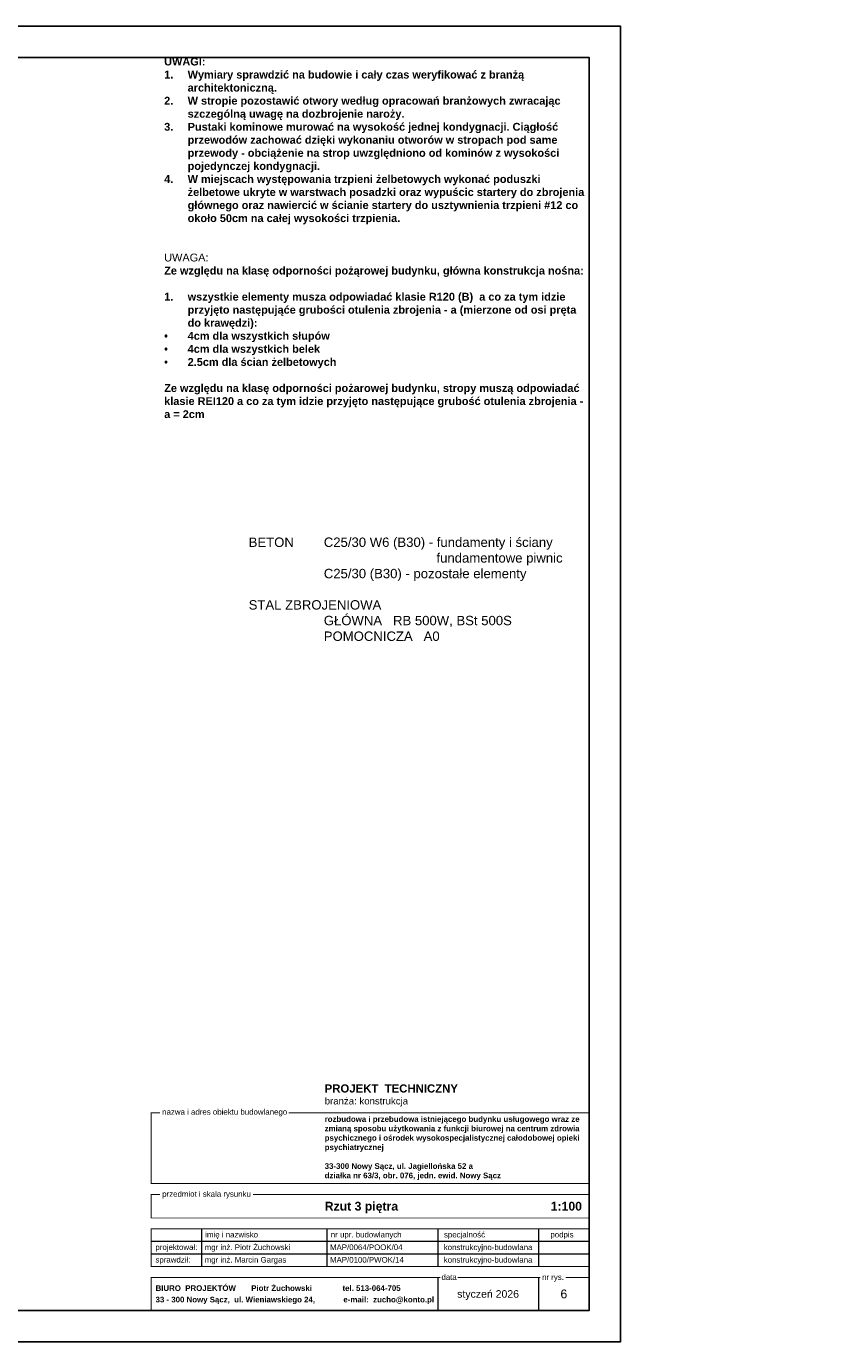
# Model space of a CAD drawing. Header units: inches. Extents: x 201967 to 338763, y -32705 to 30884.
# Tile 56 of 236: x 322180 to 324785, y -12398 to -8198. Entities that reach past the tile are written whole.
import ezdxf
from ezdxf.enums import TextEntityAlignment as Align

# ---------------------------------------------------------------- set-up
doc = ezdxf.new("R2010")
doc.units = ezdxf.units.IN
doc.header["$MEASUREMENT"] = 0
doc.layers.add('50 OPIS 1', color=130, linetype='Continuous', lineweight=9)
doc.layers.add('80 TABELA 1', color=7, linetype='Continuous', lineweight=18)
doc.styles.add('Arial-Bold', font='arialbd.ttf')
doc.styles.add('arialcce', font='arial.ttf')

# ---------------------------------------------------------------- blocks, each defined once
blk = doc.blocks.new('tabelka Jagielońska')
at = {"linetype": 'Continuous'}
for p, q in [((-1238.6, 260), (-1238.6, 140)), ((-838.8, 260), (-838.8, 140)), ((-484, 260), (-484, 140)), ((-162.4, 260), (-162.4, 140)), ((0, 220), (-1400, 220)), ((0, 180), (-1400, 180)), ((-484, 105), (-484, 0)), ((-162.4, 105), (-162.4, 0.6))]:
    blk.add_line(p, q, dxfattribs=at)
at = {"linetype": 'Continuous', "const_width": 3}
for points in [[(-1371.7, 630.8), (-1400, 630.8), (-1400, 405.4), (0, 405.4), (0, 630.8), (-960.2, 630.8)], [(-1371.7, 370.4), (-1400, 370.4), (-1400, 295), (0, 295), (0, 370.4), (-1073.9, 370.4)], [(-476, 105), (-1400, 105), (-1400, 0), (0, 0), (0, 105), (-75.3, 105)], [(-156.8, 105), (-419.9, 105)]]:
    blk.add_lwpolyline(points, dxfattribs=at)
blk.add_lwpolyline([(-1400, 140), (0, 140), (0, 260), (-1400, 260)], close=True, dxfattribs=at)
at = {"linetype": 'Continuous'}
for s, style, p in [('nazwa i adres obiektu budowlanego', 'arialcce', (-1364.4, 624.7)), ('przedmiot i skala rysunku', 'arialcce', (-1364.4, 362.6)), ('imię i nazwisko', 'arialcce', (-1227, 232.9)), ('nr upr. budowlanych', 'arialcce', (-825.6, 232.9)), ('specjalność', 'arialcce', (-464.1, 232.9)), ('podpis', 'arialcce', (-124.1, 232.9)), ('projektował:', 'arialcce', (-1386, 192.8)), ('mgr inż. Piotr Żuchowski', 'arialcce', (-1228.8, 192.5)), ('MAP/0064/POOK/04', 'arialcce', (-828.3, 192.5)), ('konstrukcyjno-budowlana', 'arialcce', (-464.9, 192.5)), ('sprawdził:', 'arialcce', (-1386, 152.8)), ('mgr inż. Marcin Gargas', 'arialcce', (-1228.8, 152.5)), ('MAP/0100/PWOK/14', 'arialcce', (-828.3, 152.5)), ('konstrukcyjno-budowlana', 'arialcce', (-464.9, 152.5)), ('BIURO  PROJEKTÓW       Piotr Żuchowski              tel. 513-064-705', 'Arial-Bold', (-1385.6, 62.1)), ('data', 'arialcce', (-472.2, 97.2)), ('nr rys.', 'arialcce', (-150.7, 97.2)), ('33 - 300 Nowy Sącz,  ul. Wieniawskiego 24,             e-mail:  zucho@konto.pl', 'Arial-Bold', (-1385.6, 25.5))]:
    blk.add_text(s, height=17.98, dxfattribs=dict(at, style=style)).set_placement(p)
at = {"linetype": 'Continuous', "style": 'arialcce'}
blk.add_text('styczeń 2026', height=24, dxfattribs=at).set_placement((-323.2, 52.5), align=Align.MIDDLE_CENTER)
at = {"attachment_point": 4, "style": 'Arial-Bold'}
for s, insert, char_height, width in [('PROJEKT  TECHNICZNY', (-845.3, 708.4), 26, 867.176), ('{\\fArial|b0|i0|c238|p34;branża: konstrukcja}', (-845.3, 665.2), 22, 867.176), ('\\pt252;{\\C0;rozbudowa i przebudowa istniejącego budynku usługowego wraz ze zmianą sposobu użytkowania z funkcji biurowej na centrum zdrowia psychicznego i ośrodek wysokospecjalistycznej całodobowej opieki psychiatrycznej\\P\\P\\ptz;}33-300 Nowy Sącz, ul. Jagiellońska 52 a\\P\\pt252;działka nr 63/3, obr. 076, jedn. ewid. Nowy Sącz', (-845.3, 518.1), 18, 846.397)]:
    blk.add_mtext(s, dxfattribs=dict(at, insert=insert, char_height=char_height, width=width))
at = {"linetype": 'Continuous', "style": 'Arial-Bold'}
blk.add_attdef('TEMAT RYSUNKU', text='', height=28, dxfattribs=at).set_placement((-845.3, 332.7), align=Align.MIDDLE_LEFT)
blk.add_attdef('SKALA', text='', height=28, dxfattribs=at).set_placement((-23.2, 332.7), align=Align.MIDDLE_RIGHT)
at = {"linetype": 'Continuous', "style": 'arialcce'}
for tag, p in [('nr rys.', (-81.2, 52.5)), ('NR', (-81.2, -29.4))]:
    blk.add_attdef(tag, text='', height=28, dxfattribs=at).set_placement(p, align=Align.MIDDLE)
blk = doc.blocks.new('1 opisy blok Szwedzka nowa część')
at = {"layer": '50 OPIS 1', "ltscale": 0.1, "char_height": 25, "width": 1358.071, "attachment_point": 1, "style": 'arialcce'}
for s, insert in [('\\A1;\\pi-75,l75,t75;{\\fArial|b1|i0|c238|p34;UWAGI: \\P1.^IWymiary sprawdzić na budowie i cały czas weryfikować z branżą architektoniczną.\\P2.^IW stropie pozostawić otwory według opracowań branżowych zwracając szczególną uwagę na dozbrojenie naroży.\\P3.^IPustaki kominowe murować na wysokość jednej kondygnacji. Ciągłość   przewodów zachować dzięki wykonaniu otworów w stropach pod same przewody - obciążenie na strop uwzględniono od kominów z wysokości pojedynczej kondygnacji.\\P4.^IW miejscach występowania trzpieni żelbetowych wykonać poduszki żelbetowe ukryte w warstwach posadzki oraz wypuścic startery do zbrojenia głównego oraz nawiercić w ścianie startery do usztywnienia trzpieni #12 co około 50cm na całej wysokości trzpienia.}', (-1358.1, 0)), ('\\A1;UWAGA: \\P{\\fArial|b1|i0|c238|p34;Ze względu na klasę odporności pożąrowej budynku, główna konstrukcja nośna:\\P\\P\\pi-75,l75,t75;1.^Iwszystkie elementy musza odpowiadać klasie R120 (B)  a co za tym idzie przyjęto następująće grubości otulenia zbrojenia - a (mierzone od osi pręta do krawędzi):\\P\\fSymbol|b1|i0|c2|p18;·^I\\fArial|b1|i0|c238|p34;4cm dla wszystkich słupów\\P\\fSymbol|b1|i0|c2|p18;·^I\\fArial|b1|i0|c238|p34;4cm dla wszystkich belek\\P\\fSymbol|b1|i0|c2|p18;·^I\\fArial|b1|i0|c238|p34;2.5cm dla ścian żelbetowych\\P\\pi0,l0,tz;\\P\\A0;Ze względu na klasę odporności pożarowej budynku, stropy muszą odpowiadać klasie REI120 a co za tym idzie przyjęto następujące grubość otulenia zbrojenia - a = 2cm\\fArial|b0|i0|c238|p34;\\H0.91667x;\\P\\A1;\\fArial|b1|i0|c238|p34;\\H1.0909x; ^I}', (-1358.1, -625.8))]:
    blk.add_mtext(s, dxfattribs=dict(at, insert=insert))
at = {"layer": '50 OPIS 1', "insert": (-1088.1, -1532.3), "char_height": 30, "width": 1400.682, "attachment_point": 1, "style": 'arialcce'}
blk.add_mtext('BETON   ^IC25/30 W6 (B30) - fundamenty i ściany \\P^I^I^I^I^Ifundamentowe piwnic\\P^I^IC25/30 (B30) - pozostałe elementy\\P^I\\PSTAL ZBROJENIOWA\\P^I^IGŁÓWNA   RB 500W, BSt 500S\\P^I^IPOMOCNICZA   A0', dxfattribs=at)

msp = doc.modelspace()

# ---------------------------------------------------------------- linework, layer by layer
at = {"layer": 'Defpoints'}
for points in [[(316578.45, -12397.9), (324078.45, -12397.9), (324078.45, -8197.9), (316578.45, -8197.9)], [(316678.45, -12297.9), (323978.45, -12297.9), (323978.45, -8297.9), (316678.45, -8297.9)]]:
    msp.add_lwpolyline(points, close=True, dxfattribs=at)

# ---------------------------------------------------------------- block references
at = {"layer": '50 OPIS 1'}
msp.add_blockref('1 opisy blok Szwedzka nowa część', (323978.45, -8297.9), dxfattribs=at)
at = {"layer": '80 TABELA 1', "linetype": 'Continuous'}
ref = msp.add_blockref('tabelka Jagielońska', (323978.45, -12297.9), dxfattribs=at)
ref.add_attrib('nr rys.', '6', dxfattribs={"layer": '0', "linetype": 'Continuous', "height": 28, "style": 'arialcce'}).set_placement((323897.25, -12245.4), align=Align.MIDDLE)
ref.add_attrib('TEMAT RYSUNKU', 'Rzut 3 piętra', dxfattribs={"layer": '0', "linetype": 'Continuous', "height": 28, "style": 'Arial-Bold'}).set_placement((323133.19, -11965.2), align=Align.MIDDLE_LEFT)
ref.add_attrib('SKALA', '1:100', dxfattribs={"layer": '0', "linetype": 'Continuous', "height": 28, "style": 'Arial-Bold'}).set_placement((323955.25, -11965.2), align=Align.MIDDLE_RIGHT)

doc.saveas('drawing.dxf')
